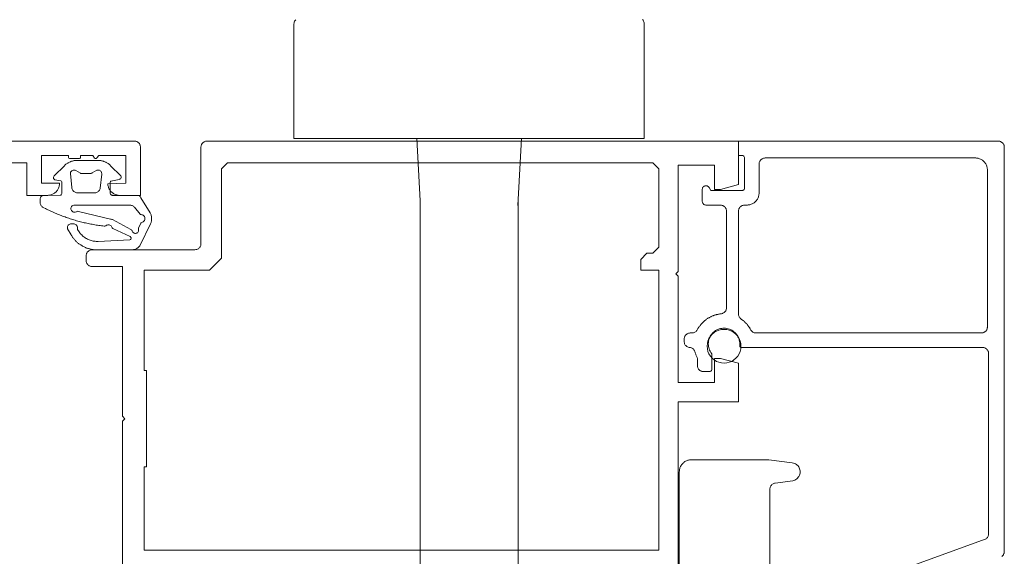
# Paper-space layout 'AD-02 DETAL MONTAŻU DRZWI' of a CAD drawing. Header units: millimetres. Extents: x 0 to 594, y 0 to 550.
# Tile 86 of 99: x 210 to 226, y 486 to 495. Entities that reach past the tile are written whole.
import ezdxf
from ezdxf.xclip import XClip

# ---------------------------------------------------------------- set-up
doc = ezdxf.new("R2010")
doc.units = ezdxf.units.MM
doc.header["$MEASUREMENT"] = 0
doc.header["$XCLIPFRAME"] = 0
doc.layers.add('A_stolarka_Nr_pióra__1', color=7, linetype='Continuous', lineweight=20)
doc.layers.add('A_stolarka_Nr_pióra__2', color=8, linetype='Continuous', lineweight=13)
doc.layers.add('A_stolarka_Nr_pióra__10', color=7, linetype='Continuous', lineweight=13, true_color=0x4b4b4b)

# ---------------------------------------------------------------- blocks, each defined once
blk = doc.blocks.new('Rysunek_1_1', base_point=(-46422.798, -26825.258))
at = {"layer": 'A_stolarka_Nr_pióra__1', "color": 7, "linetype": 'Continuous', "lineweight": 20, "ltscale": 0.2, "flags": 128}
for points in [[(197.669, 492.665), (211.469, 492.665), (211.483, 492.664), (211.492, 492.662), (211.502, 492.659), (211.511, 492.656), (211.52, 492.651), (211.531, 492.643), (211.539, 492.637), (211.546, 492.629), (211.552, 492.622), (211.557, 492.613), (211.561, 492.604), (211.565, 492.595), (211.567, 492.585), (211.569, 492.575), (211.569, 492.565), (211.569, 491.765), (211.229, 491.765), (211.216, 491.765), (211.203, 491.767), (211.189, 491.769), (211.176, 491.772), (211.164, 491.776), (211.151, 491.781), (211.139, 491.786), (211.127, 491.793), (211.116, 491.8), (211.105, 491.808), (211.095, 491.817), (211.085, 491.826), (211.076, 491.836), (211.068, 491.846), (211.061, 491.857), (211.054, 491.869), (211.048, 491.881), (211.043, 491.893), (211.038, 491.906), (211.035, 491.919), (211.032, 491.932), (211.03, 491.945), (211.029, 491.958), (211.329, 491.965), (211.329, 492.425), (210.879, 492.425), (210.849, 492.385), (210.841, 492.378), (210.831, 492.375), (210.82, 492.377), (210.811, 492.383), (210.779, 492.425), (210.579, 492.425), (210.579, 492.4), (210.577, 492.389), (210.57, 492.381), (210.562, 492.376), (210.404, 492.375), (210.394, 492.377), (210.386, 492.383), (210.38, 492.393), (210.379, 492.425), (209.929, 492.425), (209.929, 491.965), (210.229, 491.965), (210.229, 491.952), (210.227, 491.938), (210.225, 491.925), (210.222, 491.912), (210.218, 491.899), (210.213, 491.887), (210.208, 491.875), (210.201, 491.863), (210.194, 491.852), (210.186, 491.841), (210.178, 491.831), (210.168, 491.821), (210.158, 491.812), (210.148, 491.804), (210.137, 491.796), (210.125, 491.79), (210.113, 491.784), (210.101, 491.778), (210.088, 491.774), (210.076, 491.77), (210.063, 491.768), (210.049, 491.766), (210.036, 491.765), (209.689, 491.765), (209.689, 492.305), (206.669, 492.305)], [(220.472, 485.51), (220.471, 488.345), (221.471, 488.345), (221.471, 488.985), (221.171, 489.065), (221.071, 489.065), (221.071, 488.665), (220.471, 488.665), (220.471, 490.425), (220.431, 490.465), (220.471, 490.505), (220.471, 492.265), (221.071, 492.265), (221.071, 491.865), (221.171, 491.865), (221.471, 491.945), (221.471, 492.665), (212.671, 492.665), (212.661, 492.664), (212.648, 492.662), (212.635, 492.658), (212.626, 492.654), (212.617, 492.649), (212.609, 492.643), (212.602, 492.637), (212.595, 492.629), (212.589, 492.622), (212.582, 492.61), (212.578, 492.601), (212.575, 492.591), (212.573, 492.582), (212.571, 492.572), (212.571, 490.965), (212.571, 490.955), (212.569, 490.945), (212.567, 490.935), (212.563, 490.926), (212.557, 490.914), (212.552, 490.906), (212.545, 490.898), (212.536, 490.889), (212.528, 490.882), (212.516, 490.876), (212.504, 490.87), (212.494, 490.868), (212.485, 490.866), (212.471, 490.865), (210.771, 490.865), (210.761, 490.864), (210.748, 490.862), (210.735, 490.858), (210.726, 490.854), (210.717, 490.849), (210.709, 490.843), (210.702, 490.837), (210.695, 490.829), (210.689, 490.822), (210.682, 490.81), (210.678, 490.801), (210.675, 490.791), (210.673, 490.782), (210.671, 490.772), (210.671, 490.685), (210.672, 490.675), (210.673, 490.665), (210.676, 490.655), (210.679, 490.646), (210.684, 490.637), (210.691, 490.626), (210.697, 490.618), (210.704, 490.611), (210.715, 490.602), (210.723, 490.597), (210.735, 490.592), (210.748, 490.588), (210.758, 490.586), (210.771, 490.585), (211.271, 490.585), (211.271, 488.105), (211.311, 488.065), (211.271, 488.025), (211.271, 485.5)], [(225.828, 485.782), (225.836, 485.789), (225.843, 485.795), (225.85, 485.803), (225.856, 485.811), (225.86, 485.82), (225.865, 485.829), (225.868, 485.839), (225.87, 485.852), (225.871, 485.862), (225.871, 492.565), (225.871, 492.575), (225.869, 492.585), (225.867, 492.595), (225.863, 492.604), (225.859, 492.613), (225.854, 492.622), (225.848, 492.629), (225.841, 492.637), (225.833, 492.643), (225.825, 492.649), (225.816, 492.654), (225.807, 492.658), (225.798, 492.661), (225.788, 492.664), (225.778, 492.665), (221.471, 492.665), (221.471, 492.425), (221.531, 492.425), (221.542, 492.424), (221.552, 492.419), (221.56, 492.413), (221.566, 492.404), (221.57, 492.394), (221.571, 491.885), (221.57, 491.874), (221.566, 491.865), (221.559, 491.856), (221.55, 491.85), (221.541, 491.846), (221.531, 491.845), (221.012, 491.845), (220.983, 491.895), (220.975, 491.906), (220.968, 491.912), (220.959, 491.918), (220.95, 491.922), (220.941, 491.924), (220.931, 491.925), (220.921, 491.924), (220.911, 491.921), (220.902, 491.917), (220.894, 491.912), (220.886, 491.905), (220.88, 491.897), (220.876, 491.888), (220.873, 491.878), (220.871, 491.868), (220.871, 491.665), (220.872, 491.655), (220.875, 491.645), (220.879, 491.636), (220.884, 491.628), (220.891, 491.62), (220.899, 491.614), (220.908, 491.61), (220.919, 491.606), (220.929, 491.605), (221.171, 491.605), (221.181, 491.604), (221.191, 491.603), (221.201, 491.6), (221.21, 491.597), (221.219, 491.593), (221.228, 491.587), (221.236, 491.581), (221.243, 491.574), (221.25, 491.567), (221.256, 491.559), (221.26, 491.55), (221.265, 491.541), (221.268, 491.531), (221.27, 491.522), (221.271, 491.512), (221.271, 489.902), (221.27, 489.889), (221.268, 489.877), (221.264, 489.865), (221.259, 489.854), (221.252, 489.843), (221.244, 489.834), (221.235, 489.825), (221.225, 489.818), (221.214, 489.812), (221.203, 489.807), (221.191, 489.804), (221.171, 489.801), (221.16, 489.8), (221.15, 489.798), (221.14, 489.796), (221.129, 489.794), (221.119, 489.792), (221.109, 489.79), (221.099, 489.787), (221.089, 489.784), (221.079, 489.781), (221.069, 489.778), (221.059, 489.774), (221.049, 489.771), (221.039, 489.767), (221.03, 489.763), (221.02, 489.758), (221.011, 489.754), (221.001, 489.749), (220.992, 489.744), (220.983, 489.739), (220.974, 489.734), (220.965, 489.728), (220.956, 489.723), (220.948, 489.717), (220.939, 489.711), (220.931, 489.704), (220.922, 489.698), (220.914, 489.691), (220.906, 489.685), (220.898, 489.678), (220.89, 489.671), (220.883, 489.664), (220.875, 489.656), (220.868, 489.649), (220.861, 489.641), (220.854, 489.633), (220.847, 489.625), (220.841, 489.617), (220.834, 489.609), (220.828, 489.6), (220.822, 489.592), (220.816, 489.583), (220.81, 489.574), (220.805, 489.566), (220.799, 489.557), (220.794, 489.547), (220.789, 489.538), (220.783, 489.528), (220.776, 489.519), (220.768, 489.511), (220.759, 489.504), (220.749, 489.498), (220.739, 489.493), (220.728, 489.489), (220.717, 489.486), (220.705, 489.485), (220.671, 489.485), (220.661, 489.484), (220.651, 489.483), (220.642, 489.48), (220.632, 489.477), (220.623, 489.473), (220.615, 489.467), (220.607, 489.461), (220.599, 489.454), (220.593, 489.447), (220.587, 489.439), (220.582, 489.43), (220.578, 489.421), (220.575, 489.411), (220.573, 489.402), (220.571, 489.392), (220.571, 489.345), (220.572, 489.332), (220.574, 489.32), (220.578, 489.308), (220.584, 489.297), (220.59, 489.286), (220.598, 489.276), (220.608, 489.268), (220.618, 489.26), (220.629, 489.254), (220.64, 489.25), (220.653, 489.247), (220.665, 489.245), (220.675, 489.243), (220.685, 489.241), (220.694, 489.237), (220.703, 489.232), (220.712, 489.226), (220.72, 489.22), (220.727, 489.213), (220.734, 489.205), (220.739, 489.196), (220.744, 489.187), (220.748, 489.177), (220.751, 489.167), (220.754, 489.156), (220.758, 489.144), (220.762, 489.133), (220.766, 489.123), (220.77, 489.112), (220.775, 489.101), (220.78, 489.09), (220.784, 489.081), (220.787, 489.071), (220.79, 489.061), (220.791, 489.05), (220.791, 488.945), (220.792, 488.935), (220.793, 488.925), (220.796, 488.915), (220.799, 488.906), (220.804, 488.897), (220.809, 488.888), (220.815, 488.88), (220.822, 488.873), (220.829, 488.866), (220.837, 488.861), (220.846, 488.856), (220.855, 488.852), (220.865, 488.848), (220.878, 488.846), (220.888, 488.845), (220.991, 488.845), (221.002, 488.846), (221.012, 488.851), (221.02, 488.857), (221.026, 488.866), (221.03, 488.876), (221.031, 489.128), (221.03, 489.138), (221.013, 489.164), (221.002, 489.183), (220.992, 489.202), (220.985, 489.222), (220.979, 489.243), (220.974, 489.264), (220.972, 489.286), (220.971, 489.307), (220.972, 489.329), (220.975, 489.35), (220.98, 489.371), (220.986, 489.392), (220.994, 489.412), (221.004, 489.431), (221.015, 489.45), (221.028, 489.467), (221.042, 489.483), (221.057, 489.498), (221.074, 489.512), (221.092, 489.524), (221.11, 489.535), (221.13, 489.544), (221.15, 489.552), (221.171, 489.558), (221.192, 489.562), (221.214, 489.564), (221.235, 489.565), (221.257, 489.564), (221.278, 489.561), (221.299, 489.556), (221.32, 489.549), (221.34, 489.541), (221.359, 489.532), (221.377, 489.52), (221.394, 489.507), (221.411, 489.493), (221.426, 489.478), (221.439, 489.461), (221.452, 489.443), (221.462, 489.424), (221.471, 489.405), (221.479, 489.385), (221.484, 489.364), (221.489, 489.343), (221.491, 489.321), (221.491, 489.3), (221.49, 489.278), (221.491, 489.267), (221.495, 489.258), (221.503, 489.25), (221.512, 489.246), (225.511, 489.245), (225.521, 489.244), (225.531, 489.243), (225.541, 489.24), (225.55, 489.237), (225.559, 489.233), (225.568, 489.227), (225.576, 489.221), (225.583, 489.214), (225.59, 489.207), (225.596, 489.199), (225.601, 489.19), (225.605, 489.181), (225.608, 489.171), (225.61, 489.162), (225.611, 489.152), (225.611, 486.158), (225.611, 486.147), (225.609, 486.137), (225.606, 486.127), (225.603, 486.117), (225.598, 486.108), (225.592, 486.099), (225.586, 486.091), (225.579, 486.084), (225.571, 486.077), (225.562, 486.071), (225.553, 486.067), (223.99, 485.498)]]:
    blk.add_lwpolyline(points, dxfattribs=at)
for points in [[(213.011, 492.305), (220.051, 492.305), (220.151, 492.205), (220.151, 490.905), (220.051, 490.805), (219.951, 490.805), (219.851, 490.705), (219.851, 490.525), (220.151, 490.525), (220.151, 485.885), (211.631, 485.885), (211.631, 487.265), (211.671, 487.265), (211.671, 488.865), (211.631, 488.865), (211.631, 490.525), (212.711, 490.525), (212.911, 490.725), (212.911, 492.205)], [(221.911, 492.385), (221.901, 492.384), (221.891, 492.383), (221.882, 492.38), (221.872, 492.377), (221.863, 492.373), (221.855, 492.367), (221.847, 492.361), (221.839, 492.354), (221.833, 492.347), (221.827, 492.339), (221.822, 492.33), (221.818, 492.321), (221.815, 492.311), (221.813, 492.302), (221.811, 492.292), (221.811, 491.805), (221.811, 491.792), (221.809, 491.778), (221.807, 491.765), (221.804, 491.752), (221.8, 491.739), (221.795, 491.727), (221.79, 491.715), (221.783, 491.703), (221.776, 491.692), (221.768, 491.681), (221.76, 491.671), (221.75, 491.661), (221.74, 491.652), (221.73, 491.644), (221.719, 491.636), (221.707, 491.63), (221.695, 491.624), (221.683, 491.618), (221.67, 491.614), (221.658, 491.61), (221.645, 491.608), (221.631, 491.606), (221.618, 491.605), (221.571, 491.605), (221.561, 491.604), (221.551, 491.603), (221.542, 491.6), (221.532, 491.597), (221.523, 491.593), (221.515, 491.587), (221.507, 491.581), (221.499, 491.574), (221.493, 491.567), (221.487, 491.559), (221.482, 491.55), (221.478, 491.541), (221.475, 491.531), (221.473, 491.522), (221.471, 491.512), (221.471, 489.799), (221.472, 489.789), (221.473, 489.779), (221.476, 489.769), (221.48, 489.759), (221.484, 489.75), (221.49, 489.741), (221.496, 489.733), (221.503, 489.726), (221.511, 489.719), (221.523, 489.711), (221.531, 489.705), (221.539, 489.699), (221.547, 489.692), (221.555, 489.686), (221.563, 489.679), (221.571, 489.672), (221.578, 489.665), (221.585, 489.658), (221.593, 489.65), (221.6, 489.643), (221.607, 489.635), (221.613, 489.628), (221.62, 489.62), (221.626, 489.612), (221.632, 489.603), (221.638, 489.595), (221.644, 489.587), (221.65, 489.578), (221.656, 489.569), (221.661, 489.561), (221.666, 489.552), (221.671, 489.543), (221.677, 489.532), (221.684, 489.523), (221.691, 489.514), (221.7, 489.507), (221.709, 489.5), (221.719, 489.494), (221.73, 489.49), (221.741, 489.487), (221.753, 489.485), (225.491, 489.485), (225.501, 489.485), (225.511, 489.487), (225.521, 489.489), (225.53, 489.493), (225.539, 489.497), (225.548, 489.502), (225.556, 489.509), (225.563, 489.515), (225.57, 489.523), (225.576, 489.531), (225.581, 489.54), (225.585, 489.549), (225.588, 489.559), (225.59, 489.568), (225.591, 489.578), (225.591, 492.185), (225.591, 492.198), (225.589, 492.212), (225.587, 492.225), (225.584, 492.238), (225.58, 492.251), (225.575, 492.263), (225.57, 492.275), (225.563, 492.287), (225.556, 492.298), (225.548, 492.309), (225.54, 492.319), (225.53, 492.329), (225.52, 492.338), (225.51, 492.346), (225.499, 492.354), (225.487, 492.36), (225.475, 492.366), (225.463, 492.372), (225.451, 492.376), (225.438, 492.379), (225.424, 492.382), (225.411, 492.384), (225.398, 492.385)]]:
    blk.add_lwpolyline(points, close=True, dxfattribs=at)
at = {"layer": 'A_stolarka_Nr_pióra__10', "color": 251, "linetype": 'Continuous', "lineweight": 13, "ltscale": 0.2, "true_color": 0x4b4b4b}
for p, q in [((214.112, 494.621), (214.111, 494.605)), ((214.111, 494.605), (214.111, 492.705)), ((214.116, 494.636), (214.112, 494.621)), ((214.122, 494.651), (214.116, 494.636)), ((214.13, 494.664), (214.122, 494.651)), ((214.141, 494.676), (214.13, 494.664)), ((219.899, 494.654), (219.89, 494.668)), ((219.906, 494.638), (219.899, 494.654)), ((219.91, 494.622), (219.906, 494.638)), ((219.911, 494.605), (219.91, 494.622)), ((219.911, 492.705), (219.911, 494.605)), ((214.111, 492.705), (219.911, 492.705)), ((216.145, 492.705), (216.199, 491.677)), ((217.819, 491.6), (217.877, 492.705)), ((216.199, 491.677), (216.199, 478.253)), ((217.823, 491.677), (217.823, 478.253))]:
    blk.add_line(p, q, dxfattribs=at)
at = {"layer": 'A_stolarka_Nr_pióra__10', "color": 251, "linetype": 'Continuous', "lineweight": 13, "ltscale": 0.2, "true_color": 0x4b4b4b, "flags": 128}
blk.add_lwpolyline([(219.883, 494.677), (219.89, 494.668)], dxfattribs=at)
at = {"layer": 'A_stolarka_Nr_pióra__2', "color": 8, "linetype": 'Continuous', "lineweight": 13, "ltscale": 0.2, "flags": 128}
for points in [[(210.541, 491.182), (210.53, 491.201), (210.526, 491.21), (210.525, 491.221), (210.525, 491.232), (210.525, 491.243), (210.522, 491.253), (210.517, 491.263), (210.511, 491.272), (210.503, 491.279), (210.494, 491.285), (210.484, 491.29), (210.474, 491.292), (210.419, 491.293), (210.409, 491.292), (210.398, 491.289), (210.389, 491.284), (210.38, 491.278), (210.373, 491.27), (210.367, 491.261), (210.362, 491.252), (210.36, 491.241), (210.359, 491.231), (210.361, 491.22), (210.364, 491.21), (210.42, 491.112), (210.426, 491.102), (210.432, 491.093), (210.438, 491.083), (210.444, 491.074), (210.45, 491.065), (210.457, 491.056), (210.464, 491.048), (210.471, 491.039), (210.479, 491.031), (210.486, 491.022), (210.494, 491.014), (210.502, 491.006), (210.51, 490.999), (210.518, 490.991), (210.526, 490.984), (210.535, 490.976), (210.543, 490.969), (210.552, 490.963), (210.561, 490.956), (210.57, 490.95), (210.58, 490.943), (210.589, 490.938), (210.599, 490.932), (210.608, 490.926), (210.618, 490.921), (210.628, 490.916), (210.638, 490.911), (210.648, 490.906), (210.658, 490.902), (210.668, 490.897), (210.679, 490.893), (210.689, 490.89), (210.7, 490.886), (210.71, 490.883), (210.721, 490.88), (210.732, 490.877), (210.743, 490.874), (210.754, 490.872), (210.765, 490.87), (210.776, 490.868), (210.787, 490.867), (210.798, 490.865), (210.809, 490.864), (210.82, 490.863), (210.831, 490.863), (210.842, 490.862), (210.853, 490.862), (211.421, 490.863), (211.432, 490.863), (211.444, 490.864), (211.455, 490.866), (211.466, 490.868), (211.477, 490.871), (211.488, 490.875), (211.498, 490.88), (211.508, 490.885), (211.517, 490.891), (211.527, 490.898), (211.535, 490.905), (211.544, 490.913), (211.551, 490.922), (211.558, 490.931), (211.565, 490.94), (211.735, 491.292), (211.741, 491.304), (211.745, 491.316), (211.749, 491.328), (211.751, 491.34), (211.753, 491.353), (211.755, 491.366), (211.755, 491.379), (211.755, 491.391), (211.754, 491.404), (211.752, 491.417), (211.749, 491.429), (211.745, 491.441), (211.741, 491.453), (211.736, 491.465), (211.73, 491.476), (211.576, 491.726), (211.571, 491.736), (211.565, 491.745), (211.557, 491.752), (211.548, 491.758), (211.538, 491.762), (211.528, 491.764), (211.109, 491.765), (211.099, 491.766), (211.089, 491.771), (211.081, 491.777), (211.074, 491.786), (211.07, 491.796), (211.069, 491.985), (211.072, 491.994), (211.079, 492.002), (211.216, 492.027), (211.227, 492.031), (211.236, 492.037), (211.243, 492.045), (211.248, 492.056), (211.249, 492.067), (211.248, 492.078), (211.243, 492.088), (211.075, 492.257), (211.068, 492.264), (211.061, 492.271), (211.049, 492.28), (211.041, 492.286), (211.033, 492.292), (211.025, 492.298), (211.012, 492.306), (211.003, 492.31), (210.994, 492.315), (210.98, 492.321), (210.966, 492.327), (210.957, 492.33), (210.947, 492.333), (210.933, 492.337), (210.923, 492.339), (210.913, 492.341), (210.903, 492.342), (210.893, 492.343), (210.878, 492.345), (210.868, 492.345), (210.522, 492.345), (210.507, 492.345), (210.492, 492.343), (210.482, 492.342), (210.472, 492.341), (210.462, 492.339), (210.453, 492.337), (210.443, 492.334), (210.429, 492.33), (210.419, 492.327), (210.41, 492.323), (210.396, 492.317), (210.382, 492.31), (210.374, 492.306), (210.365, 492.3), (210.357, 492.295), (210.344, 492.286), (210.336, 492.28), (210.325, 492.271), (210.317, 492.264), (210.31, 492.257), (210.141, 492.088), (210.134, 492.079), (210.13, 492.069), (210.129, 492.058), (210.131, 492.047), (210.136, 492.037), (210.144, 492.029), (210.153, 492.023), (210.253, 492.004), (210.262, 492), (210.268, 491.992), (210.269, 491.805), (210.268, 491.794), (210.264, 491.785), (210.257, 491.776), (210.249, 491.77), (210.239, 491.766), (209.969, 491.765), (209.957, 491.764), (209.946, 491.76), (209.935, 491.754), (209.928, 491.748), (209.921, 491.741), (209.916, 491.732), (209.912, 491.723), (209.91, 491.711), (209.909, 491.652), (209.91, 491.642), (209.911, 491.631), (209.914, 491.621), (209.918, 491.611), (209.923, 491.602), (209.928, 491.593), (209.935, 491.585), (209.942, 491.578), (209.95, 491.571), (209.959, 491.566), (209.968, 491.561), (209.995, 491.548), (210.015, 491.538), (210.035, 491.528), (210.055, 491.518), (210.075, 491.509), (210.095, 491.499), (210.115, 491.49), (210.135, 491.481), (210.156, 491.472), (210.176, 491.463), (210.197, 491.455), (210.217, 491.446), (210.238, 491.438), (210.258, 491.43), (210.279, 491.422), (210.3, 491.414), (210.321, 491.407), (210.342, 491.399), (210.363, 491.392), (210.384, 491.385), (210.405, 491.378), (210.426, 491.371), (210.447, 491.365), (210.469, 491.358), (210.49, 491.352), (210.511, 491.346), (210.533, 491.34), (210.554, 491.334), (210.576, 491.328), (210.597, 491.323), (210.619, 491.318), (210.64, 491.313), (210.662, 491.308), (210.684, 491.303), (210.706, 491.298), (210.727, 491.294), (210.749, 491.29), (210.771, 491.286), (210.793, 491.282), (210.815, 491.278), (210.837, 491.274), (210.858, 491.271), (210.881, 491.268), (210.903, 491.265), (210.924, 491.262), (210.947, 491.259), (210.969, 491.257), (210.979, 491.256), (210.989, 491.258), (210.999, 491.263), (211.008, 491.269), (211.018, 491.274), (211.029, 491.277), (211.041, 491.278), (211.053, 491.276), (211.064, 491.272), (211.074, 491.267), (211.083, 491.259), (211.09, 491.25), (211.095, 491.239), (211.1, 491.23), (211.107, 491.222), (211.115, 491.215), (211.399, 491.083), (211.407, 491.077), (211.413, 491.069), (211.416, 491.059), (211.416, 491.049), (211.412, 491.04), (211.405, 491.032), (211.396, 491.027), (210.869, 491.003), (210.852, 491.002), (210.835, 491.003), (210.819, 491.004), (210.802, 491.006), (210.786, 491.009), (210.769, 491.012), (210.753, 491.016), (210.737, 491.021), (210.722, 491.027), (210.706, 491.033), (210.691, 491.041), (210.676, 491.048), (210.662, 491.057), (210.648, 491.066), (210.634, 491.076), (210.621, 491.086), (210.609, 491.097), (210.597, 491.109), (210.585, 491.121), (210.574, 491.134), (210.564, 491.147), (210.554, 491.161), (210.545, 491.175)], [(210.806, 491.805), (210.818, 491.806), (210.83, 491.808), (210.842, 491.812), (210.854, 491.817), (210.864, 491.824), (210.874, 491.832), (210.882, 491.841), (210.89, 491.851), (210.896, 491.862), (210.9, 491.873), (210.904, 491.885), (210.929, 492.119), (210.929, 492.13), (210.927, 492.141), (210.923, 492.151), (210.917, 492.161), (210.909, 492.169), (210.901, 492.176), (210.891, 492.181), (210.88, 492.184), (210.869, 492.185), (210.857, 492.184), (210.847, 492.181), (210.772, 492.138), (210.763, 492.134), (210.754, 492.13), (210.743, 492.127), (210.732, 492.125), (210.616, 492.125), (210.606, 492.125), (210.595, 492.127), (210.584, 492.13), (210.575, 492.134), (210.499, 492.177), (210.489, 492.182), (210.478, 492.184), (210.467, 492.185), (210.456, 492.183), (210.445, 492.18), (210.435, 492.174), (210.427, 492.167), (210.42, 492.159), (210.414, 492.149), (210.411, 492.138), (210.409, 492.127), (210.433, 491.894), (210.435, 491.882), (210.439, 491.87), (210.444, 491.859), (210.45, 491.848), (210.458, 491.838), (210.467, 491.83), (210.477, 491.822), (210.487, 491.816), (210.499, 491.811), (210.511, 491.807), (210.523, 491.805)], [(211.538, 491.2), (211.537, 491.211), (211.538, 491.221), (211.57, 491.294), (211.575, 491.304), (211.582, 491.312), (211.591, 491.318), (211.604, 491.323), (211.613, 491.328), (211.622, 491.334), (211.63, 491.342), (211.636, 491.351), (211.641, 491.361), (211.643, 491.371), (211.644, 491.382), (211.643, 491.393), (211.64, 491.404), (211.636, 491.413), (211.63, 491.422), (211.622, 491.43), (211.613, 491.436), (211.603, 491.441), (211.592, 491.444), (211.582, 491.446), (211.572, 491.45), (211.563, 491.455), (211.469, 491.569), (211.461, 491.577), (211.453, 491.584), (211.443, 491.591), (211.433, 491.596), (211.423, 491.6), (211.412, 491.603), (211.401, 491.604), (210.479, 491.605), (210.465, 491.603), (210.451, 491.598), (210.439, 491.59), (210.43, 491.58), (210.423, 491.567), (210.419, 491.554), (210.419, 491.539), (210.422, 491.526), (210.428, 491.513), (210.437, 491.502), (210.448, 491.493), (210.461, 491.487), (210.475, 491.485), (210.49, 491.486), (210.503, 491.49), (210.512, 491.495), (210.521, 491.499), (210.532, 491.501), (210.542, 491.5), (211.076, 491.373), (211.087, 491.37), (211.097, 491.367), (211.107, 491.363), (211.411, 491.198), (211.42, 491.192), (211.427, 491.185), (211.432, 491.176), (211.437, 491.165), (211.442, 491.156), (211.449, 491.149), (211.458, 491.143), (211.467, 491.139), (211.477, 491.136), (211.487, 491.136), (211.498, 491.137), (211.507, 491.141), (211.516, 491.146), (211.524, 491.152), (211.53, 491.161), (211.535, 491.17), (211.538, 491.18), (211.539, 491.19)], [(221.231, 488.985), (221.275, 488.988), (221.318, 488.999), (221.358, 489.015), (221.396, 489.038), (221.429, 489.067), (221.458, 489.1), (221.481, 489.138), (221.498, 489.178), (221.508, 489.221), (221.511, 489.265), (221.508, 489.309), (221.498, 489.351), (221.481, 489.392), (221.458, 489.43), (221.429, 489.463), (221.396, 489.491), (221.358, 489.514), (221.318, 489.531), (221.275, 489.541), (221.231, 489.545), (221.187, 489.541), (221.145, 489.531), (221.104, 489.514), (221.067, 489.491), (221.033, 489.463), (221.005, 489.43), (220.982, 489.392), (220.965, 489.351), (220.955, 489.309), (220.951, 489.265), (220.955, 489.221), (220.965, 489.178), (220.982, 489.138), (221.005, 489.1), (221.033, 489.067), (221.067, 489.038), (221.104, 489.015), (221.145, 488.999), (221.187, 488.988)]]:
    blk.add_lwpolyline(points, close=True, dxfattribs=at)
blk.add_lwpolyline([(220.491, 479.178), (220.491, 487.185), (220.492, 487.198), (220.493, 487.212), (220.495, 487.225), (220.498, 487.238), (220.502, 487.251), (220.507, 487.263), (220.513, 487.275), (220.519, 487.287), (220.526, 487.298), (220.534, 487.309), (220.543, 487.319), (220.552, 487.329), (220.562, 487.338), (220.573, 487.346), (220.584, 487.354), (220.595, 487.36), (220.607, 487.366), (220.619, 487.372), (220.632, 487.376), (220.645, 487.379), (220.658, 487.382), (220.671, 487.384), (220.685, 487.385), (220.691, 487.385), (221.965, 487.385), (221.975, 487.384), (222.361, 487.334), (222.379, 487.33), (222.396, 487.324), (222.413, 487.317), (222.429, 487.307), (222.443, 487.295), (222.456, 487.282), (222.467, 487.267), (222.476, 487.251), (222.483, 487.235), (222.488, 487.217), (222.491, 487.199), (222.491, 487.18), (222.49, 487.162), (222.486, 487.144), (222.48, 487.127), (222.471, 487.11), (222.461, 487.095), (222.449, 487.081), (222.436, 487.069), (222.421, 487.058), (222.405, 487.049), (222.388, 487.042), (222.37, 487.038), (222.078, 486.999), (222.066, 486.997), (222.055, 486.993), (222.043, 486.988), (222.033, 486.981), (222.024, 486.973), (222.015, 486.965), (222.008, 486.955), (222.002, 486.944), (221.997, 486.933), (221.994, 486.921), (221.992, 486.909), (221.991, 485.276)], dxfattribs=at)

psp = doc.layouts.new('AD-02 DETAL MONTAŻU DRZWI')

# ---------------------------------------------------------------- block references
at = {"color": 37, "linetype": 'Continuous', "lineweight": 5, "true_color": 0x656532}
ref = psp.add_blockref('Rysunek_1_1', (-46422.798, -26825.258), dxfattribs=at)
XClip(ref).set_block_clipping_path([(39.90003743, 274.842170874), (528.4304887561, 524.007291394)])

doc.saveas('drawing.dxf')
